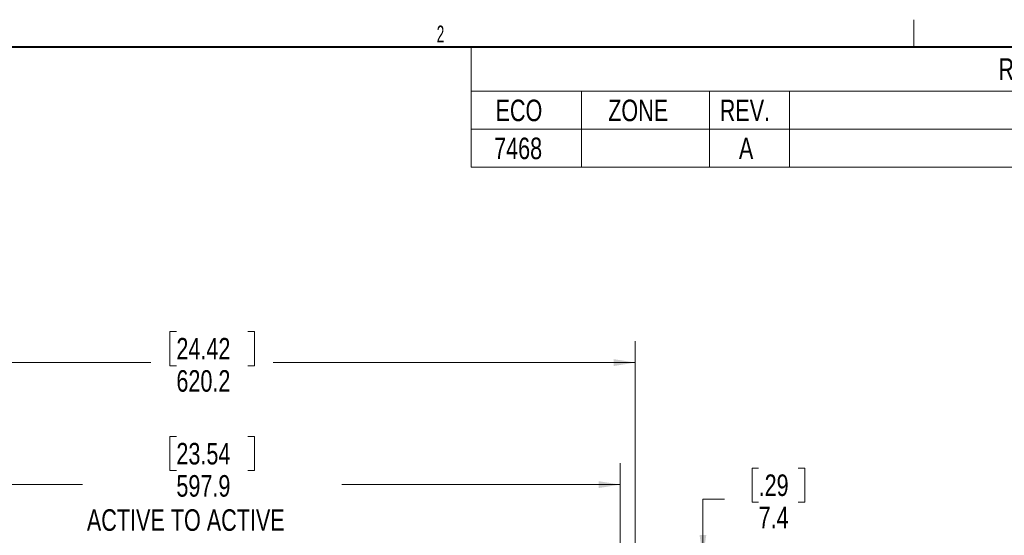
# Model space of a CAD drawing. Header units: millimetres. Extents: x 9 to 550, y 15 to 417.
# Tile 33 of 39: x 287 to 432, y 341 to 417. Entities that reach past the tile are written whole.
import ezdxf

# ---------------------------------------------------------------- set-up
doc = ezdxf.new("R2010")
doc.units = ezdxf.units.MM
doc.styles.add('SLDTEXTSTYLE0', font='TXT', dxfattribs={"width": 0.75})
doc.styles.add('SLDTEXTSTYLE1', font='TXT', dxfattribs={"width": 0.605})
doc.dimstyles.new('SLDDIMSTYLE0', dxfattribs={"dimtxt": 3.175, "dimasz": 3.175, "dimexe": 0, "dimexo": 0.0625, "dimgap": 0.79375, "dimtad": 0, "dimtih": 1, "dimtoh": 1, "dimdec": 1, "dimlfac": 5, "dimrnd": 1e-09, "dimzin": 12, "dimdsep": 46, "dimtxsty": 'SLDTEXTSTYLE0', "dimsah": 1, "dimcen": 0.09, "dimadec": 0, "dimazin": 3, "dimtfac": 1, "dimtdec": 1, "dimtofl": 0, "dimtmove": 0, "dimatfit": 3, "dimfxl": 1, "dimfrac": 2, "dimtolj": 1, "dimtzin": 12, "dimarcsym": 0})
doc.dimstyles.new('SLDDIMSTYLE1', dxfattribs={"dimtxt": 3.175, "dimasz": 3.175, "dimexe": 0, "dimexo": 0.0625, "dimgap": 0.79375, "dimtad": 0, "dimtih": 1, "dimtoh": 1, "dimdec": 1, "dimlfac": 5, "dimrnd": 1e-09, "dimzin": 12, "dimdsep": 46, "dimtxsty": 'SLDTEXTSTYLE0', "dimsah": 1, "dimcen": 0.09, "dimadec": 0, "dimazin": 3, "dimtfac": 1, "dimtdec": 1, "dimtmove": 0, "dimatfit": 0, "dimfxl": 1, "dimfrac": 2, "dimtolj": 1, "dimtzin": 12, "dimarcsym": 0})

# ---------------------------------------------------------------- blocks, each defined once
blk = doc.blocks.new('SW_TABLEANNOTATION_0')
at = {"color": 0, "linetype": 'Continuous', "lineweight": 0}
for p, q in [((0, 0), (0, -17.77)), ((192.33, 0), (0, 0)), ((0, -6.56), (192.33, -6.56)), ((16.26, -6.56), (16.26, -12.16)), ((35.18, -6.56), (35.18, -12.16)), ((46.98, -6.56), (46.98, -12.16)), ((0, -12.16), (192.33, -12.16)), ((16.26, -12.16), (16.26, -17.77)), ((35.18, -12.16), (35.18, -17.77)), ((46.98, -12.16), (46.98, -17.77)), ((0, -17.77), (192.33, -17.77))]:
    blk.add_line(p, q, dxfattribs=at)
at = {"color": 0, "linetype": 'Continuous', "lineweight": 0, "attachment_point": 1, "style": 'SLDTEXTSTYLE0'}
for s, insert, char_height in [('REVISION HISTORY', (77.8, -1.7), 3.175), ('ECO', (3.6, -7.79), 3.175), ('ZONE', (20.22, -7.79), 3.175), ('REV.', (36.68, -7.79), 3.175), ('7468', (3.39, -13.39), 3.175), ('A', (39.51, -13.39), 3.17)]:
    blk.add_mtext(s, dxfattribs=dict(at, insert=insert, char_height=char_height))
blk = doc.blocks.new('_D')
at = {"color": 7, "linetype": 'Continuous', "lineweight": 0}
for p, q in [((310.28, 370.76), (309.31, 370.76)), ((309.31, 370.76), (309.31, 365.72)), ((320.83, 370.76), (321.8, 370.76)), ((321.8, 370.76), (321.8, 365.72)), ((253.93, 338.21), (253.93, 369.36)), ((377.96, 338.21), (377.96, 369.36)), ((253.93, 366.18), (306.52, 366.18)), ((377.96, 366.18), (324.58, 366.18)), ((309.31, 365.72), (310.28, 365.72)), ((321.8, 365.72), (320.83, 365.72))]:
    blk.add_line(p, q, dxfattribs=at)
for points in [[(253.93, 366.18), (257.11, 365.67), (257.11, 366.69)], [(377.96, 366.18), (374.79, 366.69), (374.79, 365.67)]]:
    blk.add_solid(points, dxfattribs=at)
at = {"color": 7, "linetype": 'Continuous', "lineweight": 0, "char_height": 3.175, "attachment_point": 1, "style": 'SLDTEXTSTYLE0'}
for s, insert in [('24.42', (310.28, 369.81)), ('620.2', (310.28, 365.06))]:
    blk.add_mtext(s, dxfattribs=dict(at, insert=insert))
blk = doc.blocks.new('_D_2')
at = {"color": 7, "linetype": 'Continuous', "lineweight": 0}
for p, q in [((310.28, 355.28), (309.31, 355.28)), ((309.31, 355.28), (309.31, 350.24)), ((320.83, 355.28), (321.8, 355.28)), ((321.8, 355.28), (321.8, 350.24)), ((256.16, 337.14), (256.16, 351.36)), ((309.31, 350.24), (310.28, 350.24)), ((321.8, 350.24), (320.83, 350.24)), ((375.74, 337.14), (375.74, 351.36)), ((256.16, 348.18), (296.42, 348.18)), ((375.74, 348.18), (334.69, 348.18))]:
    blk.add_line(p, q, dxfattribs=at)
for points in [[(256.16, 348.18), (259.33, 347.67), (259.33, 348.69)], [(375.74, 348.18), (372.56, 348.69), (372.56, 347.67)]]:
    blk.add_solid(points, dxfattribs=at)
at = {"color": 7, "linetype": 'Continuous', "lineweight": 0, "char_height": 3.175, "attachment_point": 1, "style": 'SLDTEXTSTYLE0'}
for s, insert in [('23.54', (310.28, 354.33)), ('597.9', (310.28, 349.58)), ('ACTIVE TO ACTIVE', (297.07, 344.54))]:
    blk.add_mtext(s, dxfattribs=dict(at, insert=insert))
blk = doc.blocks.new('_D_7')
at = {"color": 7, "linetype": 'Continuous', "lineweight": 0}
for p, q in [((396.18, 350.63), (395.21, 350.63)), ((395.21, 350.63), (395.21, 345.59)), ((402.04, 350.63), (403.01, 350.63)), ((403.01, 350.63), (403.01, 345.59)), ((391.14, 346.05), (387.96, 346.05)), ((387.96, 346.05), (387.96, 337.58)), ((395.21, 345.59), (396.18, 345.59)), ((403.01, 345.59), (402.04, 345.59)), ((377.93, 337.58), (391.14, 337.58)), ((377.25, 336.11), (391.14, 336.11)), ((387.96, 336.11), (387.96, 327.22))]:
    blk.add_line(p, q, dxfattribs=at)
for points in [[(387.96, 337.58), (388.47, 340.76), (387.46, 340.76)], [(387.96, 336.11), (387.46, 332.94), (388.47, 332.94)]]:
    blk.add_solid(points, dxfattribs=at)
at = {"color": 7, "linetype": 'Continuous', "lineweight": 0, "char_height": 3.175, "attachment_point": 1, "style": 'SLDTEXTSTYLE0'}
for s, insert in [('.29', (396.18, 349.68)), ('7.4', (396.18, 344.93))]:
    blk.add_mtext(s, dxfattribs=dict(at, insert=insert))

msp = doc.modelspace()

# ---------------------------------------------------------------- linework, layer by layer
at = {"color": 7, "linetype": 'Continuous', "lineweight": 0}
msp.add_line((419.1, 412.75), (419.1, 416.75), dxfattribs=at)
at = {"color": 7, "linetype": 'Continuous', "lineweight": 40}
msp.add_line((12.7, 412.75), (546.1, 412.75), dxfattribs=at)

# ---------------------------------------------------------------- block references
at = {"color": 7, "linetype": 'Continuous', "lineweight": 0}
msp.add_blockref('SW_TABLEANNOTATION_0', (353.767, 412.75), dxfattribs=at)

# ---------------------------------------------------------------- texts
at = {"color": 7, "linetype": 'Continuous', "lineweight": 0, "insert": (349.244, 415.888), "char_height": 2.5, "attachment_point": 2, "style": 'SLDTEXTSTYLE1'}
msp.add_mtext('2', dxfattribs=at)

# ---------------------------------------------------------------- dimensions: what is measured, and where the dimension line sits
at = {"color": 7, "linetype": 'Continuous', "lineweight": 0}
dim = msp.add_linear_dim(base=(253.931, 366.182), p1=(377.963, 336.942), p2=(253.931, 336.942), dimstyle='SLDDIMSTYLE0', dxfattribs=at)
dim.commit()
dim.dimension.update_dxf_attribs({"geometry": '_D', "text_midpoint": (315.554, 366.182), "dimtype": 160})
dim = msp.add_linear_dim(base=(256.159, 348.182), p1=(375.736, 335.871), p2=(256.159, 335.871), text='<>\\PACTIVE TO ACTIVE', dimstyle='SLDDIMSTYLE0', dxfattribs=at)
dim.commit()
dim.dimension.update_dxf_attribs({"geometry": '_D_2', "text_midpoint": (315.554, 348.182), "dimtype": 160})
dim = msp.add_linear_dim(base=(387.964, 337.582), p1=(375.976, 336.111), p2=(376.663, 337.582), angle=90, dimstyle='SLDDIMSTYLE1', dxfattribs=at)
dim.commit()
dim.dimension.update_dxf_attribs({"geometry": '_D_7', "text_midpoint": (387.964, 346.055), "dimtype": 160})

doc.saveas('drawing.dxf')
